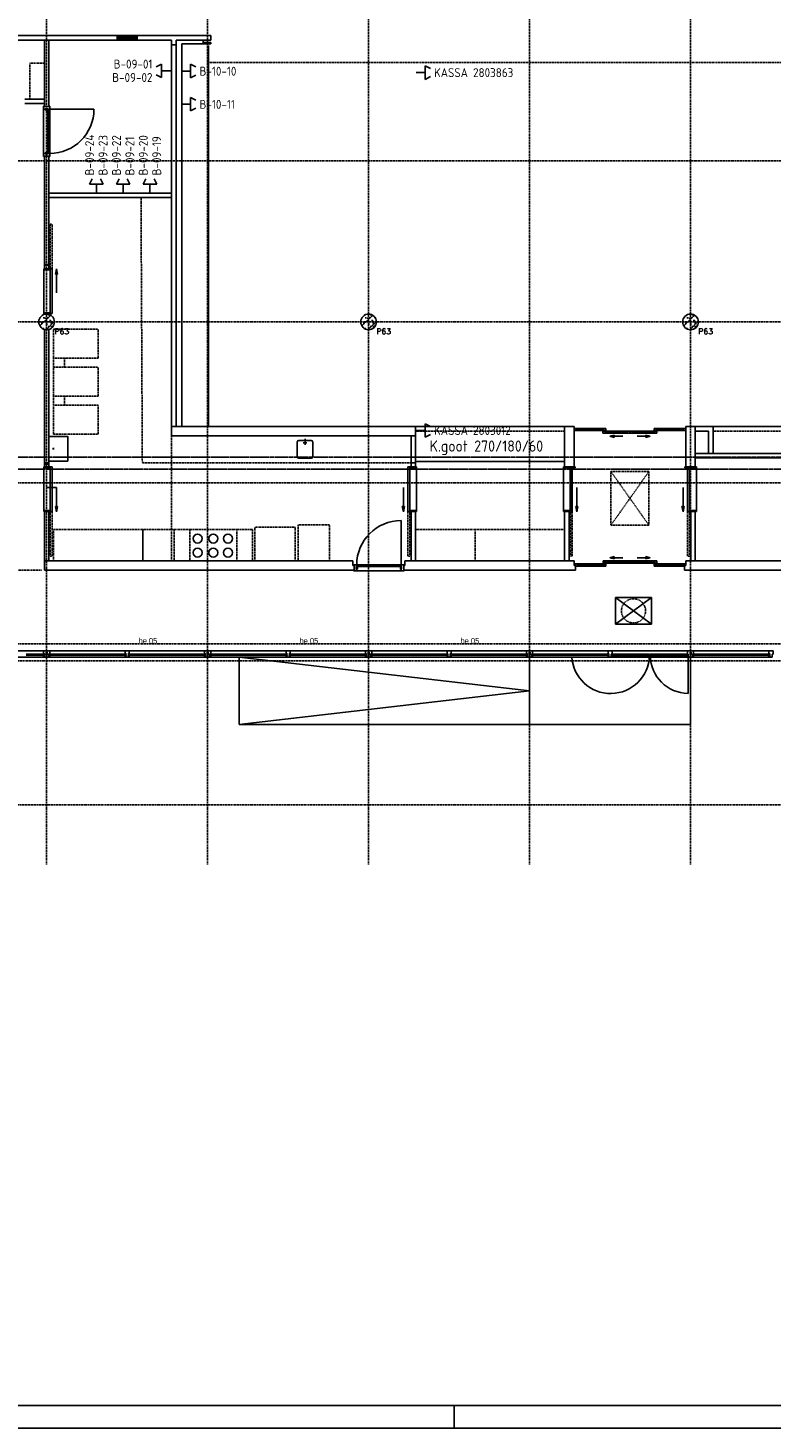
# Model space of a CAD drawing. Extents: x 0 to 1537, y 0 to 841.
# Tile 8 of 58: x 224 to 390, y 5 to 318. Entities that reach past the tile are written whole.
import ezdxf
from ezdxf.enums import TextEntityAlignment as Align

# ---------------------------------------------------------------- set-up
doc = ezdxf.new("R2010")
doc.units = 0
doc.header["$PDSIZE"] = 2
for name, pattern in [('B0402', [9.375, 6.25, -3.125]), ('B0702', [1.171875, 0.78125, -0.390625]), ('DASHDOT2', [12.7, 6.35, -3.175, 0, -3.175]), ('E0001', [1, 1, 0]), ('HIDDEN2', [4.7625, 3.175, -1.5875])]:
    doc.linetypes.add(name, pattern=pattern)
doc.layers.get('0').update_dxf_attribs({"linetype": 'CONTINUOUS'})
for name, color, linetype in [('AB$1A---_ATTRIB', 9, 'CONTINUOUS'), ('AL$1A---_ALGEMEEN', 9, 'CONTINUOUS'), ('AT$1A---_TEKSTB', 8, 'CONTINUOUS'), ('ET6130--_KANALISATIE', 7, 'CONTINUOUS'), ('GOTEN', 3, 'CONTINUOUS'), ('STRAMIEN', 1, 'CONTINUOUS'), ('VITELCODERING', 5, 'CONTINUOUS'), ('VITELDATA', 1, 'CONTINUOUS')]:
    doc.layers.add(name, color=color, linetype=linetype)
doc.styles.add('B-01', font='romans.shx', dxfattribs={"width": 1.2})
doc.styles.add('GBB_ISOT', font='b-gbt3.shx')
doc.styles.add('ROMANS', font='romans.shx', dxfattribs={"height": 300})
doc.styles.get("Standard").update_dxf_attribs({"font": 'ISO'})

# ---------------------------------------------------------------- blocks, each defined once
blk = doc.blocks.new('FORA0H')
at = {"color": 6}
blk.add_line((25, 10), (1179, 10), dxfattribs=at)
at = {"color": 7}
blk.add_line((319.5, 5), (319.5, 10), dxfattribs=at)
at = {"color": 4}
blk.add_line((20, 5), (1184, 5), dxfattribs=at)
blk = doc.blocks.new('-954P1-KGL1')
at = {"layer": 'AL$1A---_ALGEMEEN', "color": 15, "ltscale": 2}
for p, q in [((5, 27), (407, 27)), ((5, 27), (5, 3)), ((5, 22), (407, 22)), ((5, 7), (407, 7)), ((5, 3), (407, 3)), ((13, 22), (13, 7))]:
    blk.add_line(p, q, dxfattribs=at)
at = {"layer": 'AL$1A---_ALGEMEEN', "color": 15}
for p, q in [((17, 30), (21, 27)), ((17, 0), (21, 3))]:
    blk.add_line(p, q, dxfattribs=at)
at = {"layer": 'AL$1A---_ALGEMEEN', "color": 15, "ltscale": 2}
blk.add_lwpolyline([(5, 3), (0, 3), (5, 27), (0, 27), (5, 3)], dxfattribs=at)
at = {"layer": 'AL$1A---_ALGEMEEN'}
for p in [(0, 30), (0, 0)]:
    blk.add_point(p, dxfattribs=at)
blk = doc.blocks.new('-954P1-KHEB')
at = {"layer": 'AL$1A---_ALGEMEEN'}
blk.add_lwpolyline([(0, 0), (17, 0), (17, 27), (0, 27)], close=True, dxfattribs=at)
blk = doc.blocks.new('-954P1-KHED')
at = {"layer": 'AL$1A---_ALGEMEEN'}
for p, q in [((189, -1), (122, -1)), ((122, -1), (122, -31)), ((122, -100), (122, -125)), ((142, -140), (172, -140)), ((189, -73), (189, -1))]:
    blk.add_line(p, q, dxfattribs=at)
at = {"layer": 'AL$1A---_ALGEMEEN', "ltscale": 2}
for p, q in [((131, -31), (122, -31)), ((131, -100), (122, -100)), ((142, -125), (122, -125)), ((131, -31), (131, -100)), ((142, -125), (142, -140)), ((172, -140), (172, -73)), ((172, -73), (189, -73))]:
    blk.add_line(p, q, dxfattribs=at)
blk = doc.blocks.new('-954P1-KHEE')
at = {"layer": 'AL$1A---_ALGEMEEN'}
for p, q in [((45, 139), (-45, 139)), ((-45, 67), (-45, 139)), ((-28, 0), (28, 0)), ((45, 67), (45, 139))]:
    blk.add_line(p, q, dxfattribs=at)
at = {"layer": 'AL$1A---_ALGEMEEN', "ltscale": 2}
for p, q in [((-28, 67), (-45, 67)), ((-28, 0), (-28, 67)), ((28, 0), (28, 67)), ((28, 67), (45, 67))]:
    blk.add_line(p, q, dxfattribs=at)
blk = doc.blocks.new('-954P1-KHIB')
at = {"layer": 'AL$1A---_ALGEMEEN'}
blk.add_lwpolyline([(-87, -105), (-61, -105), (-61, -52), (-87, -52)], close=True, dxfattribs=at)
blk = doc.blocks.new('XREF_B-A3-II-112')
at = {"layer": 'AL$1A---_ALGEMEEN', "ltscale": 2}
h = blk.add_hatch(dxfattribs=at)
h.set_pattern_fill('PREFB', color=8, scale=8, angle=180, style=0)
h.set_pattern_definition([(225, (36263.04, 47403.07), (108.61, -108.61), []), (197, (36263.04, 47403.07), (-41.26, -127.724), [0, -130.56, -73.92, 0, -107.52]), (228, (36263.04, 47403.07), (29.465, -129.875), [0, -129.28, 0, -131.84, 0, -106.24]), (251, (36263.04, 47403.07), (76.66, -107.62), [0, -128, 0, -768, -105.28])])
h.paths.add_polyline_path([(36438, 47403, 1), (36088, 47403, 1)])
h = blk.add_hatch(dxfattribs=at)
h.set_pattern_fill('PREFB', color=8, scale=8, angle=180, style=0)
h.set_pattern_definition([(225, (43463.04, 47403.07), (108.61, -108.61), []), (197, (43463.04, 47403.07), (-41.26, -127.724), [0, -130.56, -73.92, 0, -107.52]), (228, (43463.04, 47403.07), (29.465, -129.875), [0, -129.28, 0, -131.84, 0, -106.24]), (251, (43463.04, 47403.07), (76.66, -107.62), [0, -128, 0, -768, -105.28])])
h.paths.add_polyline_path([(43638, 47403, 1), (43288, 47403, 1)])
h = blk.add_hatch(dxfattribs=at)
h.set_pattern_fill('PREFB', color=8, scale=8, angle=180, style=0)
h.set_pattern_definition([(225, (50663.04, 47403.07), (108.61, -108.61), []), (197, (50663.04, 47403.07), (-41.26, -127.724), [0, -130.56, -73.92, 0, -107.52]), (228, (50663.04, 47403.07), (29.465, -129.875), [0, -129.28, 0, -131.84, 0, -106.24]), (251, (50663.04, 47403.07), (76.66, -107.62), [0, -128, 0, -768, -105.28])])
h.paths.add_polyline_path([(50838, 47403, 1), (50488, 47403, 1)])
at = {"layer": 'AL$1A---_ALGEMEEN', "color": 8}
for p, q in [((30096, 53803), (37838, 53803)), ((30099, 53703), (37838, 53703)), ((36213, 52218), (36213, 53703)), ((36313, 52259), (36313, 53703)), ((37838, 53803), (38288, 53803)), ((37838, 53703), (37838, 53803)), ((37838, 53803), (37855, 53803)), ((37838, 53776), (37838, 53803)), ((37855, 53776), (37838, 53776)), ((37838, 53764), (37855, 53764)), ((37838, 53742), (37838, 53764)), ((37855, 53742), (37838, 53742)), ((37855, 53730), (37838, 53730)), ((37838, 53730), (37838, 53703)), ((37838, 53703), (38288, 53703)), ((37838, 53703), (37855, 53703)), ((37843, 53772), (37843, 53768)), ((38283, 53772), (37843, 53772)), ((37843, 53768), (38283, 53768)), ((37843, 53738), (37843, 53734)), ((38283, 53738), (37843, 53738)), ((37843, 53734), (38283, 53734)), ((37855, 53803), (37855, 53776)), ((37855, 53764), (37855, 53742)), ((37855, 53703), (37855, 53730)), ((38288, 53803), (38271, 53803)), ((38271, 53803), (38271, 53776)), ((38271, 53776), (38288, 53776)), ((38288, 53764), (38271, 53764)), ((38271, 53764), (38271, 53742)), ((38271, 53742), (38288, 53742)), ((38271, 53703), (38271, 53730)), ((38271, 53730), (38288, 53730)), ((38288, 53703), (38271, 53703)), ((38283, 53768), (38283, 53772)), ((38283, 53734), (38283, 53738)), ((38288, 53703), (38288, 53803)), ((38288, 53803), (39933, 53803)), ((38288, 53703), (38288, 53803)), ((38288, 53776), (38288, 53803)), ((38288, 53742), (38288, 53764)), ((38288, 53730), (38288, 53703)), ((38288, 53703), (39058, 53703)), ((39058, 44853), (39058, 53703)), ((39158, 53593), (39058, 53593)), ((39158, 53703), (39933, 53703)), ((39158, 45063), (39158, 53703)), ((39283, 53618), (39933, 53618)), ((39283, 45063), (39283, 53618)), ((39933, 53703), (39763, 53703)), ((39763, 53703), (39763, 53643)), ((39763, 53643), (39933, 53643)), ((39933, 53699), (39767, 53699)), ((39767, 53699), (39767, 53647)), ((39767, 53647), (39933, 53647)), ((39883, 45063), (39883, 53578)), ((39933, 53803), (39933, 53703)), ((39933, 53703), (39933, 53699)), ((39933, 53647), (39933, 53643)), ((39933, 53643), (39933, 53618)), ((35773, 52383), (36213, 52383)), ((35773, 52283), (36213, 52283)), ((36313, 52218), (36313, 52283)), ((36330, 52158), (37320, 52158)), ((36213, 48588), (36213, 51108)), ((36313, 48588), (36313, 51108)), ((36313, 50283), (39058, 50283)), ((36313, 50183), (39058, 50183)), ((36213, 48684), (36313, 48684)), ((36213, 48668), (36313, 48668)), ((36383, 48588), (36343, 48588)), ((36343, 48588), (36343, 47588)), ((36383, 47588), (36383, 48588)), ((36461, 48473), (36485, 48591)), ((36485, 48591), (36485, 48053)), ((36485, 48591), (36509, 48473)), ((36485, 48591), (36485, 48591)), ((36509, 48473), (36461, 48473)), ((36213, 47570), (36213, 47588)), ((36315, 47570), (36315, 47588)), ((36343, 47588), (36383, 47588)), ((36213, 47233), (36313, 47233)), ((36213, 47233), (36213, 44163)), ((36313, 47233), (36313, 44163)), ((39058, 45063), (44513, 45063)), ((39058, 44853), (44513, 44853)), ((42041, 44786), (42041, 44753)), ((44413, 44853), (44413, 44163)), ((44513, 45063), (44513, 44163)), ((44513, 45063), (47848, 45063)), ((47848, 45063), (47848, 44163)), ((48058, 45063), (47848, 45063)), ((48058, 45063), (48058, 44163)), ((48058, 44974), (48058, 45019)), ((48058, 45019), (48123, 45019)), ((48123, 44974), (48058, 44974)), ((48107, 45000), (48107, 45008)), ((48107, 45008), (48719, 45008)), ((48719, 45000), (48107, 45000)), ((48768, 45019), (48123, 45019)), ((48123, 45019), (48123, 45012)), ((48123, 44996), (48123, 44974)), ((48123, 44974), (48768, 44974)), ((48768, 45019), (48703, 45019)), ((48703, 45019), (48703, 45012)), ((48703, 44996), (48703, 44974)), ((48703, 44974), (48768, 44974)), ((48703, 44913), (48703, 44958)), ((48703, 44958), (48768, 44958)), ((48703, 44913), (49306, 44913)), ((48768, 44913), (48703, 44913)), ((48719, 45008), (48719, 45000)), ((48752, 44939), (48752, 44947)), ((48752, 44947), (49257, 44947)), ((49257, 44939), (48752, 44939)), ((48768, 44974), (48768, 45019)), ((48768, 44958), (49306, 44958)), ((48768, 44958), (48768, 44951)), ((48768, 44935), (48768, 44913)), ((48958, 44872), (48858, 44846)), ((49150, 44846), (48858, 44846)), ((48858, 44846), (48958, 44819)), ((48958, 44819), (48958, 44872)), ((49306, 44958), (49241, 44958)), ((49241, 44958), (49241, 44951)), ((49241, 44935), (49241, 44913)), ((49241, 44913), (49306, 44913)), ((49257, 44947), (49257, 44939)), ((49306, 44913), (49306, 44958)), ((49310, 44958), (49848, 44958)), ((49310, 44913), (49310, 44958)), ((49310, 44958), (49375, 44958)), ((49310, 44913), (49913, 44913)), ((49375, 44913), (49310, 44913)), ((49359, 44947), (49359, 44939)), ((49359, 44947), (49864, 44947)), ((49864, 44939), (49359, 44939)), ((49375, 44958), (49375, 44951)), ((49375, 44935), (49375, 44913)), ((49470, 44846), (49763, 44846)), ((49663, 44819), (49663, 44872)), ((49663, 44872), (49763, 44846)), ((49763, 44846), (49663, 44819)), ((50493, 45019), (49848, 45019)), ((49848, 44974), (49848, 45019)), ((49848, 45019), (49913, 45019)), ((49848, 44974), (50493, 44974)), ((49913, 44974), (49848, 44974)), ((49913, 44958), (49848, 44958)), ((49848, 44958), (49848, 44951)), ((49848, 44935), (49848, 44913)), ((49848, 44913), (49913, 44913)), ((49864, 44947), (49864, 44939)), ((49897, 45008), (49897, 45000)), ((49897, 45008), (50509, 45008)), ((50509, 45000), (49897, 45000)), ((49913, 45019), (49913, 45012)), ((49913, 44996), (49913, 44974)), ((49913, 44913), (49913, 44958)), ((50558, 45019), (50493, 45019)), ((50493, 45019), (50493, 45012)), ((50493, 44996), (50493, 44974)), ((50493, 44974), (50558, 44974)), ((50509, 45008), (50509, 45000)), ((50558, 45063), (50558, 44163)), ((50768, 45063), (50558, 45063)), ((50558, 44974), (50558, 45019)), ((50768, 44963), (50768, 45063)), ((50768, 45063), (51168, 45063)), ((50768, 44963), (51068, 44963)), ((50768, 44963), (50768, 44163)), ((51068, 44963), (51068, 44463)), ((51168, 45063), (51168, 44463)), ((51168, 45063), (57663, 45063)), ((36433, 44566), (36396, 44566)), ((36414, 44547), (36414, 44585)), ((41866, 44393), (41866, 44713)), ((41906, 44753), (42022, 44753)), ((42001, 44700), (42082, 44700)), ((42041, 44753), (42041, 44653)), ((42063, 44753), (42176, 44753)), ((42216, 44713), (42216, 44393)), ((50768, 44463), (51068, 44463)), ((51068, 44463), (51168, 44463)), ((51168, 44463), (57758, 44463)), ((36213, 44255), (36313, 44255)), ((36213, 44239), (36313, 44239)), ((36213, 44223), (36313, 44223)), ((36213, 44163), (36313, 44163)), ((36213, 44163), (36313, 44163)), ((36343, 44163), (36383, 44163)), ((36343, 43163), (36343, 44163)), ((36383, 44163), (36383, 43163)), ((42176, 44353), (41906, 44353)), ((44383, 44163), (44343, 44163)), ((44343, 44163), (44343, 43163)), ((44383, 43163), (44383, 44163)), ((44513, 44253), (44413, 44253)), ((44513, 44283), (47848, 44283)), ((47978, 44138), (48018, 44138)), ((47978, 43163), (47978, 44138)), ((48018, 44138), (48018, 43163)), ((50638, 44138), (50598, 44138)), ((50598, 44138), (50598, 43163)), ((50638, 43163), (50638, 44138)), ((50768, 44363), (57758, 44363)), ((36485, 43698), (36258, 43698)), ((36485, 43160), (36485, 43698)), ((44241, 43160), (44241, 43698)), ((48120, 43160), (48120, 43698)), ((50496, 43160), (50496, 43698)), ((36509, 43278), (36461, 43278)), ((36461, 43278), (36485, 43160)), ((36485, 43160), (36509, 43278)), ((44241, 43160), (44217, 43278)), ((44217, 43278), (44266, 43278)), ((44266, 43278), (44241, 43160)), ((48144, 43278), (48096, 43278)), ((48096, 43278), (48120, 43160)), ((48120, 43160), (48144, 43278)), ((50496, 43160), (50472, 43278)), ((50472, 43278), (50521, 43278)), ((50521, 43278), (50496, 43160)), ((36213, 43163), (36313, 43163)), ((36213, 43163), (36213, 41853)), ((36313, 43163), (36313, 42063)), ((36383, 43163), (36343, 43163)), ((36485, 43160), (36485, 43160)), ((44188, 41970), (44188, 42960)), ((44241, 43160), (44241, 43160)), ((44343, 43163), (44383, 43163)), ((44413, 43163), (44413, 42063)), ((44513, 43163), (44513, 42063)), ((47848, 43163), (47848, 42063)), ((47948, 43163), (47948, 42063)), ((48018, 43163), (47978, 43163)), ((48120, 43160), (48120, 43160)), ((50496, 43160), (50496, 43160)), ((50598, 43163), (50638, 43163)), ((50668, 43163), (50668, 42063)), ((50768, 43163), (50768, 42063)), ((36213, 42063), (43114, 42063)), ((43114, 42063), (43114, 41953)), ((43138, 41953), (43114, 41953)), ((44248, 41953), (44272, 41953)), ((44272, 42063), (48058, 42063)), ((44272, 42063), (44272, 41953)), ((48058, 42063), (48058, 41953)), ((48058, 41989), (48058, 41953)), ((48092, 41989), (48058, 41989)), ((48058, 41953), (48088, 41953)), ((48073, 41993), (48153, 41993)), ((48073, 41989), (48073, 41993)), ((48093, 41989), (48073, 41989)), ((48088, 41953), (48088, 41853)), ((48092, 41953), (48092, 41989)), ((48093, 41943), (48093, 41989)), ((48133, 41943), (48093, 41943)), ((48153, 41989), (48133, 41989)), ((48133, 41989), (48133, 41943)), ((48153, 41969), (48133, 41969)), ((48133, 41943), (48728, 41943)), ((48133, 41943), (48153, 41943)), ((48137, 41983), (48137, 41975)), ((48724, 41983), (48137, 41983)), ((48137, 41975), (48724, 41975)), ((48153, 41993), (48708, 41993)), ((48153, 41993), (48153, 41989)), ((48153, 41943), (48153, 41969)), ((48748, 42058), (48708, 42058)), ((48708, 42058), (48708, 42012)), ((48708, 42012), (48708, 42012)), ((48708, 42012), (48708, 42008)), ((48708, 42008), (48768, 42008)), ((48768, 41993), (48708, 41993)), ((48708, 41993), (48708, 41989)), ((48708, 41989), (48728, 41989)), ((48708, 41943), (48708, 41969)), ((48708, 41969), (48728, 41969)), ((48728, 41943), (48708, 41943)), ((48724, 41975), (48724, 41983)), ((48728, 41989), (48728, 41943)), ((48728, 41943), (48768, 41943)), ((48748, 42058), (49246, 42058)), ((48748, 42058), (48768, 42058)), ((48748, 42012), (48748, 42058)), ((48768, 42032), (48748, 42032)), ((48768, 42012), (48748, 42012)), ((48752, 42026), (49262, 42026)), ((48752, 42018), (48752, 42026)), ((49262, 42018), (48752, 42018)), ((48768, 42058), (48768, 42032)), ((48768, 42008), (48768, 42012)), ((48768, 42008), (49246, 42008)), ((48768, 41989), (48768, 41993)), ((48768, 41943), (48768, 41989)), ((48768, 41989), (48768, 41989)), ((48858, 42130), (48958, 42157)), ((49150, 42130), (48858, 42130)), ((48958, 42104), (48858, 42130)), ((48958, 42157), (48958, 42104)), ((49266, 42058), (49246, 42058)), ((49246, 42058), (49246, 42032)), ((49246, 42032), (49266, 42032)), ((49246, 42008), (49246, 42012)), ((49246, 42012), (49266, 42012)), ((49306, 42008), (49246, 42008)), ((49262, 42018), (49262, 42026)), ((49266, 42012), (49266, 42058)), ((49266, 42058), (49306, 42058)), ((49306, 42058), (49306, 42012)), ((49306, 42012), (49306, 42012)), ((49306, 42012), (49306, 42008)), ((49350, 42058), (49310, 42058)), ((49310, 42058), (49310, 42012)), ((49310, 42012), (49310, 42012)), ((49310, 42012), (49310, 42008)), ((49310, 42008), (49370, 42008)), ((49350, 42058), (49370, 42058)), ((49350, 42012), (49350, 42058)), ((49370, 42032), (49350, 42032)), ((49370, 42012), (49350, 42012)), ((49354, 42018), (49354, 42026)), ((49864, 42026), (49354, 42026)), ((49354, 42018), (49864, 42018)), ((49868, 42058), (49370, 42058)), ((49370, 42058), (49370, 42032)), ((49370, 42008), (49370, 42012)), ((49848, 42008), (49370, 42008)), ((49470, 42130), (49763, 42130)), ((49763, 42130), (49663, 42157)), ((49663, 42157), (49663, 42104)), ((49663, 42104), (49763, 42130)), ((49868, 42058), (49848, 42058)), ((49848, 42058), (49848, 42032)), ((49848, 42032), (49868, 42032)), ((49848, 42008), (49848, 42012)), ((49848, 42012), (49868, 42012)), ((49908, 42008), (49848, 42008)), ((49848, 41993), (49908, 41993)), ((49848, 41989), (49848, 41993)), ((49848, 41943), (49848, 41989)), ((49848, 41989), (49848, 41989)), ((49888, 41943), (49848, 41943)), ((49864, 42018), (49864, 42026)), ((49868, 42012), (49868, 42058)), ((49868, 42058), (49908, 42058)), ((49908, 41989), (49888, 41989)), ((49888, 41989), (49888, 41943)), ((49908, 41969), (49888, 41969)), ((50483, 41943), (49888, 41943)), ((49888, 41943), (49908, 41943)), ((49892, 41975), (49892, 41983)), ((49892, 41983), (50479, 41983)), ((50479, 41975), (49892, 41975)), ((49908, 42058), (49908, 42012)), ((49908, 42012), (49908, 42012)), ((49908, 42012), (49908, 42008)), ((50463, 41993), (49908, 41993)), ((49908, 41993), (49908, 41989)), ((49908, 41943), (49908, 41969)), ((50541, 41993), (50461, 41993)), ((50461, 41993), (50461, 41989)), ((50461, 41989), (50481, 41989)), ((50461, 41943), (50461, 41969)), ((50461, 41969), (50481, 41969)), ((50481, 41943), (50461, 41943)), ((50481, 41989), (50481, 41943)), ((50481, 41943), (50521, 41943)), ((50521, 41943), (50521, 41989)), ((50521, 41989), (50541, 41989)), ((50522, 41989), (50556, 41989)), ((50522, 41953), (50522, 41989)), ((50526, 41953), (50526, 41853)), ((50556, 41953), (50526, 41953)), ((50541, 41989), (50541, 41993)), ((50556, 42063), (50556, 41953)), ((50556, 42063), (57996, 42063)), ((50556, 41989), (50556, 41953)), ((36213, 41853), (43138, 41853)), ((44248, 41853), (48088, 41853)), ((50526, 41853), (57996, 41853)), ((49788, 41243), (48988, 41243)), ((48988, 41243), (48988, 40643)), ((49788, 40643), (49788, 41243)), ((48988, 40643), (49788, 40643)), ((47132, 39946), (47115, 39946)), ((47115, 39946), (47115, 39919)), ((47115, 39919), (47132, 39919)), ((47132, 39976), (47136, 39973)), ((47132, 39946), (47136, 39949)), ((47132, 39919), (47132, 39946)), ((48818, 39976), (48814, 39973)), ((48818, 39946), (48814, 39949)), ((48818, 39919), (48818, 39946)), ((48818, 39946), (48835, 39946)), ((48835, 39919), (48818, 39919)), ((48835, 39946), (48835, 39919)), ((49743, 39975), (48893, 39975)), ((48893, 39975), (48893, 39936)), ((48893, 39936), (49743, 39936)), ((49743, 39936), (49743, 39975)), ((49760, 39936), (49760, 39975)), ((49760, 39975), (50609, 39975)), ((50609, 39936), (49760, 39936)), ((50609, 39975), (50609, 39936))]:
    blk.add_line(p, q, dxfattribs=at)
at = {"layer": 'AL$1A---_ALGEMEEN', "color": 8, "linetype": 'HIDDEN2', "ltscale": 0.3}
for p, q in [((35887, 52383), (35887, 53188)), ((35887, 53188), (36213, 53188))]:
    blk.add_line(p, q, dxfattribs=at)
at = {"layer": 'AL$1A---_ALGEMEEN', "color": 8, "linetype": 'HIDDEN2'}
for p, q in [((39858, 53203), (57663, 53203)), ((39058, 44853), (39058, 42063)), ((44513, 44963), (47848, 44963)), ((51168, 44963), (57663, 44963)), ((34458, 41853), (36158, 41853))]:
    blk.add_line(p, q, dxfattribs=at)
at = {"layer": 'AL$1A---_ALGEMEEN', "color": 8, "ltscale": 2}
for p, q in [((36194, 52160), (36194, 52227)), ((36194, 51166), (36194, 52160)), ((36237, 52160), (36194, 52160)), ((36212, 52227), (36212, 52218)), ((36314, 52218), (36212, 52218)), ((36290, 52169), (36237, 52169)), ((36237, 52169), (36237, 52160)), ((36290, 52169), (36290, 52160)), ((36333, 52160), (36290, 52160)), ((36314, 52227), (36314, 52218)), ((36314, 52227), (36333, 52227)), ((36333, 52227), (36333, 52160)), ((36333, 51166), (36333, 52160)), ((36194, 51166), (36194, 51099)), ((36237, 51166), (36194, 51166)), ((36212, 51099), (36212, 51108)), ((36314, 51108), (36212, 51108)), ((36237, 51157), (36237, 51166)), ((36290, 51157), (36237, 51157)), ((36290, 51157), (36290, 51166)), ((36333, 51166), (36290, 51166)), ((36314, 51099), (36314, 51108)), ((36314, 51099), (36333, 51099)), ((36333, 51099), (36333, 51166)), ((36338, 48588), (36198, 48588)), ((36198, 48588), (36198, 48568)), ((36198, 48568), (36198, 47588)), ((36198, 48568), (36338, 48568)), ((36338, 48568), (36338, 48588)), ((36338, 48568), (36338, 47588)), ((36338, 47608), (36198, 47608)), ((36198, 47608), (36198, 47588)), ((36198, 47588), (36338, 47588)), ((36338, 47588), (36338, 47608)), ((36198, 43183), (36198, 44163)), ((36198, 44163), (36338, 44163)), ((36198, 44143), (36198, 44163)), ((36338, 44143), (36198, 44143)), ((36338, 43183), (36338, 44163)), ((36338, 44163), (36338, 44143)), ((44388, 43183), (44388, 44163)), ((44538, 44163), (44388, 44163)), ((44388, 44163), (44388, 44143)), ((44388, 44143), (44538, 44143)), ((44538, 43183), (44538, 44163)), ((44538, 44143), (44538, 44163)), ((47823, 44163), (48083, 44163)), ((47823, 44143), (47823, 44163)), ((47823, 43183), (47823, 44143)), ((48083, 44143), (47823, 44143)), ((47973, 43183), (47973, 44143)), ((48083, 44163), (48083, 44143)), ((50793, 44163), (50533, 44163)), ((50533, 44163), (50533, 44143)), ((50533, 44143), (50793, 44143)), ((50643, 43183), (50643, 44143)), ((50793, 44143), (50793, 44163)), ((50793, 43183), (50793, 44143)), ((36198, 43183), (36338, 43183)), ((36198, 43163), (36198, 43183)), ((36338, 43163), (36198, 43163)), ((36338, 43183), (36338, 43163)), ((44538, 43183), (44388, 43183)), ((44388, 43183), (44388, 43163)), ((44388, 43163), (44538, 43163)), ((44538, 43163), (44538, 43183)), ((47823, 43183), (47973, 43183)), ((47823, 43163), (47823, 43183)), ((47973, 43163), (47823, 43163)), ((47973, 43183), (47973, 43163)), ((50793, 43183), (50643, 43183)), ((50643, 43183), (50643, 43163)), ((50643, 43163), (50793, 43163)), ((50793, 43163), (50793, 43183)), ((43129, 41954), (43129, 41973)), ((43129, 41973), (43196, 41973)), ((43129, 41954), (43138, 41954)), ((43138, 41954), (43138, 41852)), ((43196, 41973), (43196, 41930)), ((43196, 41973), (44190, 41973)), ((44257, 41973), (44190, 41973)), ((44190, 41973), (44190, 41930)), ((44257, 41954), (44248, 41954)), ((44248, 41954), (44248, 41852)), ((44257, 41954), (44257, 41973)), ((43129, 41852), (43138, 41852)), ((43196, 41834), (43129, 41834)), ((43187, 41930), (43187, 41877)), ((43187, 41930), (43196, 41930)), ((43187, 41877), (43196, 41877)), ((43196, 41877), (43196, 41834)), ((43196, 41834), (44190, 41834)), ((44199, 41930), (44190, 41930)), ((44199, 41877), (44190, 41877)), ((44190, 41877), (44190, 41834)), ((44190, 41834), (44257, 41834)), ((44199, 41930), (44199, 41877)), ((44257, 41852), (44248, 41852)), ((49788, 41243), (48988, 40643)), ((48988, 41243), (49788, 40643)), ((34480, 39909), (36211, 39909)), ((34497, 40048), (36194, 40048)), ((38047, 39909), (36315, 39909)), ((38030, 40048), (36332, 40048)), ((37640, 39973), (36722, 39973)), ((37640, 39969), (36722, 39969)), ((37640, 39954), (36722, 39954)), ((37640, 39949), (36722, 39949)), ((38080, 39909), (39811, 39909)), ((38097, 40048), (39794, 40048)), ((38486, 39973), (39404, 39973)), ((38486, 39969), (39404, 39969)), ((38486, 39954), (39404, 39954)), ((38486, 39949), (39404, 39949)), ((41647, 39909), (39915, 39909)), ((41630, 40048), (39932, 40048)), ((41240, 39973), (40322, 39973)), ((41240, 39969), (40322, 39969)), ((41240, 39954), (40322, 39954)), ((41240, 39949), (40322, 39949)), ((40565, 38404), (40565, 39904)), ((40565, 39904), (47065, 39154)), ((41680, 39909), (43411, 39909)), ((41697, 40048), (43394, 40048)), ((42086, 39973), (43004, 39973)), ((42086, 39969), (43004, 39969)), ((42086, 39954), (43004, 39954)), ((42086, 39949), (43004, 39949)), ((45247, 39909), (43515, 39909)), ((45230, 40048), (43532, 40048)), ((44840, 39973), (43922, 39973)), ((44840, 39969), (43922, 39969)), ((44840, 39954), (43922, 39954)), ((44840, 39949), (43922, 39949)), ((45280, 39909), (47011, 39909)), ((45297, 40048), (46994, 40048)), ((45686, 39973), (46604, 39973)), ((45686, 39969), (46604, 39969)), ((45686, 39954), (46604, 39954)), ((45686, 39949), (46604, 39949)), ((47132, 40048), (47065, 40048)), ((47065, 40048), (47065, 40018)), ((47065, 40018), (47074, 40018)), ((47074, 39949), (47065, 39949)), ((47065, 39949), (47065, 39924)), ((47065, 39924), (47085, 39924)), ((47065, 39904), (47065, 38404)), ((47074, 40018), (47074, 39949)), ((47085, 39924), (47085, 39909)), ((47085, 39909), (47115, 39909)), ((47115, 39976), (47132, 39976)), ((47115, 39909), (47115, 39976)), ((47115, 39909), (48835, 39909)), ((47120, 39973), (47522, 39973)), ((47120, 39973), (47120, 39949)), ((47120, 39968), (47522, 39968)), ((47120, 39953), (47522, 39953)), ((47120, 39949), (47522, 39949)), ((47128, 39968), (47128, 39953)), ((47132, 40048), (48818, 40048)), ((47132, 39976), (47132, 40048)), ((47495, 39973), (48428, 39973)), ((47495, 39968), (48428, 39968)), ((47495, 39953), (48428, 39953)), ((47495, 39949), (48428, 39949)), ((48830, 39973), (48428, 39973)), ((48830, 39968), (48428, 39968)), ((48830, 39953), (48428, 39953)), ((48830, 39949), (48428, 39949)), ((48908, 40048), (48818, 40048)), ((48818, 40048), (48818, 40018)), ((48818, 40018), (48818, 39976)), ((48818, 39976), (48835, 39976)), ((48822, 39968), (48822, 39953)), ((48830, 39973), (48830, 39949)), ((48835, 39949), (48830, 39973)), ((48830, 39973), (48835, 39973)), ((48835, 39973), (48830, 39949)), ((48830, 39949), (48835, 39949)), ((48835, 39976), (48835, 39909)), ((48835, 39909), (48861, 39909)), ((48861, 39909), (48861, 39909)), ((48861, 39909), (48885, 39909)), ((48885, 39909), (48885, 39926)), ((48885, 39926), (48891, 39926)), ((50617, 39909), (48885, 39909)), ((48891, 39976), (48908, 39976)), ((48891, 39926), (48891, 39976)), ((50594, 40048), (48908, 40048)), ((48908, 39976), (48908, 40048)), ((50594, 39976), (50594, 40048)), ((50594, 40048), (50661, 40048)), ((50611, 39976), (50594, 39976)), ((50609, 39936), (50609, 39095)), ((50611, 39925), (50611, 39976)), ((50617, 39925), (50611, 39925)), ((50617, 39909), (50617, 39925)), ((50641, 39909), (50617, 39909)), ((50661, 39924), (50641, 39924)), ((50641, 39924), (50641, 39909)), ((50661, 40018), (50652, 40018)), ((50652, 40018), (50652, 39949)), ((50652, 39949), (50661, 39949)), ((50661, 40048), (50661, 40018)), ((50661, 39949), (50661, 39924)), ((50663, 39904), (50663, 38404)), ((52447, 39909), (50715, 39909)), ((52430, 40048), (50732, 40048)), ((52040, 39973), (51122, 39973)), ((52040, 39969), (51122, 39969)), ((52040, 39954), (51122, 39954)), ((52040, 39949), (51122, 39949)), ((47065, 39154), (40565, 38404)), ((50663, 38404), (40565, 38404))]:
    blk.add_line(p, q, dxfattribs=at)
at = {"layer": 'AL$1A---_ALGEMEEN', "color": 8, "linetype": 'HIDDEN2', "ltscale": 0.5}
for p, q in [((38403, 44253), (38373, 50183)), ((36343, 49588), (36383, 49588)), ((36343, 48588), (36343, 49588)), ((36383, 49588), (36383, 48588)), ((36383, 48588), (36343, 48588)), ((36413, 47240), (37413, 47240)), ((36413, 46590), (36413, 47240)), ((37413, 47240), (37413, 46590)), ((36413, 46590), (36413, 46390)), ((37413, 46590), (36413, 46590)), ((36413, 46390), (37413, 46390)), ((36413, 45740), (36413, 46390)), ((36663, 46590), (36663, 46390)), ((37413, 46390), (37413, 45740)), ((36413, 45740), (36413, 45540)), ((37413, 45740), (36413, 45740)), ((36663, 45740), (36663, 45540)), ((37413, 45540), (36413, 45540)), ((36413, 45540), (36413, 44890)), ((37413, 44890), (37413, 45540)), ((36413, 44890), (37413, 44890)), ((38403, 44253), (44513, 44253)), ((48883, 44058), (49733, 42858)), ((49733, 44058), (48883, 42858)), ((49733, 44058), (48883, 44058)), ((48883, 44058), (48883, 42858)), ((49733, 42858), (49733, 44058)), ((36383, 43163), (36343, 43163)), ((36343, 43163), (36343, 42163)), ((36383, 42163), (36383, 43163)), ((44343, 42163), (44343, 43163)), ((44343, 43163), (44383, 43163)), ((44383, 43163), (44383, 42163)), ((48018, 43163), (47978, 43163)), ((47978, 43163), (47978, 42163)), ((48018, 42163), (48018, 43163)), ((50598, 42163), (50598, 43163)), ((50598, 43163), (50638, 43163)), ((50638, 43163), (50638, 42163)), ((36413, 42764), (38413, 42764)), ((36413, 42064), (36413, 42764)), ((38413, 42764), (38413, 42064)), ((38413, 42764), (39113, 42764)), ((38413, 42064), (38413, 42764)), ((39113, 42764), (39463, 42764)), ((39113, 42764), (39113, 42064)), ((40513, 42764), (39463, 42764)), ((39463, 42764), (39463, 42064)), ((40513, 42063), (40513, 42764)), ((40513, 42764), (40863, 42764)), ((40863, 42764), (40863, 42063)), ((41822, 42813), (40922, 42813)), ((40922, 42813), (40922, 42063)), ((41822, 42063), (41822, 42813)), ((42591, 42863), (41891, 42863)), ((41891, 42863), (41891, 42063)), ((42591, 42063), (42591, 42863)), ((44513, 42763), (45848, 42763)), ((45848, 42063), (45848, 42763)), ((45848, 42763), (47848, 42763)), ((47848, 42763), (47848, 42063)), ((48883, 42858), (49733, 42858)), ((36343, 42163), (36383, 42163)), ((38413, 42064), (36413, 42064)), ((39113, 42064), (38413, 42064)), ((39463, 42064), (40513, 42063)), ((40922, 42063), (41822, 42063)), ((41891, 42063), (42591, 42063)), ((44383, 42163), (44343, 42163)), ((47848, 42063), (45848, 42063)), ((47978, 42163), (48018, 42163)), ((50638, 42163), (50598, 42163))]:
    blk.add_line(p, q, dxfattribs=at)
at = {"layer": 'AL$1A---_ALGEMEEN', "color": 8, "linetype": 'B0702', "ltscale": 2}
blk.add_line((27261, 39823), (72043, 39823), dxfattribs=at)
at = {"layer": 'AL$1A---_ALGEMEEN', "color": 8, "ltscale": 2}
for points in [[(36194, 52227), (36212, 52227)], [(36194, 51099), (36212, 51099)], [(43129, 41834), (43129, 41852)], [(44257, 41834), (44257, 41852)], [(47120, 39949), (47115, 39949), (47120, 39973), (47115, 39973), (47120, 39949)]]:
    blk.add_lwpolyline(points, dxfattribs=at)
at = {"layer": 'AL$1A---_ALGEMEEN', "color": 8}
for points in [[(36330, 51168), (36291, 51168), (36291, 52158), (36330, 52158)], [(36290, 51183), (36290, 51157), (36237, 51157), (36237, 51183)], [(36737, 44290), (36313, 44290), (36313, 44840), (36737, 44840)], [(43198, 41970), (43198, 41931), (44188, 41931), (44188, 41970)], [(43213, 41930), (43187, 41930), (43187, 41877), (43213, 41877)]]:
    blk.add_lwpolyline(points, close=True, dxfattribs=at)
at = {"layer": 'AL$1A---_ALGEMEEN', "color": 8, "linetype": 'Continuous', "ltscale": 2}
for centre in [(36263, 47403), (36263, 47403), (43463, 47403), (43463, 47403), (50663, 47403), (50663, 47403)]:
    blk.add_circle(centre, 175, dxfattribs=at)
at = {"layer": 'AL$1A---_ALGEMEEN', "color": 8}
blk.add_circle((43463, 47403), 175, dxfattribs=at)
at = {"layer": 'AL$1A---_ALGEMEEN', "color": 8, "linetype": 'Continuous'}
for centre in [(39638, 42559), (39988, 42559), (40318, 42559), (39638, 42244), (39988, 42244), (40318, 42244)]:
    blk.add_circle(centre, 100, dxfattribs=at)
at = {"layer": 'AL$1A---_ALGEMEEN', "color": 8, "linetype": 'B0402', "ltscale": 0.2}
blk.add_circle((49388, 40943), 270, dxfattribs=at)
at = {"layer": 'AL$1A---_ALGEMEEN', "color": 8}
for centre, radius, start, end in [((36330, 52158), 990, 270, 0), ((41906, 44713), 40, 90, 180), ((42176, 44713), 40, 0, 90), ((41906, 44393), 40, 180, 270), ((42176, 44393), 40, 270, 0), ((44188, 41970), 990, 90, 180), ((48091, 41941), 3.53, 44.9768, 135.0232), ((50524, 41941), 3.53, 44.9768, 135.0232)]:
    blk.add_arc(centre, radius, start, end, dxfattribs=at)
at = {"layer": 'AL$1A---_ALGEMEEN', "color": 8, "ltscale": 2}
for centre, start, end in [((48875, 39963), 183.5545, 358.2297), ((50627, 39963), 181.7703, 268.8059)]:
    blk.add_arc(centre, 868, start, end, dxfattribs=at)
at = {"layer": 'AL$1A---_ALGEMEEN', "color": 8}
blk.add_ellipse((48091, 41949), major_axis=(0, -3.01), ratio=0.833332, dxfattribs=at)
at = {"layer": 'AL$1A---_ALGEMEEN', "color": 8, "extrusion": (0, 0, -1)}
blk.add_ellipse((50524, 41949), major_axis=(0, -3.01), ratio=0.833332, dxfattribs=at)
at = {"layer": 'AL$1A---_ALGEMEEN', "color": 8}
for p in [(47115, 39976), (47115, 39946), (48835, 39976), (48835, 39946)]:
    blk.add_point(p, dxfattribs=at)
at = {"layer": 'STRAMIEN', "color": 8, "linetype": 'DASHDOT2'}
for p, q in [((36263, 95903), (36263, 35276)), ((39863, 95903), (39863, 35276)), ((43463, 95903), (43463, 35276)), ((47063, 95903), (47063, 35276)), ((50663, 95903), (50663, 35276)), ((18063, 51003), (104973, 51003)), ((18013, 47403), (104928, 47403)), ((18013, 43803), (104928, 43803)), ((18013, 40203), (104928, 40203)), ((18013, 36603), (104928, 36603))]:
    blk.add_line(p, q, dxfattribs=at)
at = {"layer": 'AL$1A---_ALGEMEEN', "color": 8, "ltscale": 2}
for name, p, rotation in [('-954P1-KHIB', (36184, 52230), 90), ('-954P1-KGL1', (36211, 39976), 180), ('-954P1-KGL1', (38035, 39976), 180), ('-954P1-KGL1', (39811, 39976), 180), ('-954P1-KGL1', (41635, 39976), 180), ('-954P1-KGL1', (43411, 39976), 180), ('-954P1-KGL1', (45235, 39976), 180), ('-954P1-KGL1', (47011, 39976), 180), ('-954P1-KGL1', (52435, 39976), 180)]:
    blk.add_blockref(name, p, dxfattribs=dict(at, rotation=rotation))
at = {"layer": 'AL$1A---_ALGEMEEN', "color": 8, "ltscale": 2, "extrusion": (0, 0, -1), "zscale": -1, "rotation": 180}
blk.add_blockref('-954P1-KHIB', (-44260, 41824), dxfattribs=at)
at = {"layer": 'AL$1A---_ALGEMEEN', "color": 8, "ltscale": 2, "xscale": -1}
for name, p in [('-954P1-KHED', (36383, 40049)), ('-954P1-KHEB', (36211, 39919)), ('-954P1-KHEB', (38035, 39919)), ('-954P1-KHED', (39983, 40049)), ('-954P1-KHEB', (39811, 39919)), ('-954P1-KHEB', (41635, 39919)), ('-954P1-KHED', (43583, 40049)), ('-954P1-KHEB', (43411, 39919)), ('-954P1-KHEB', (45235, 39919)), ('-954P1-KHED', (47183, 40049)), ('-954P1-KHEB', (47011, 39919)), ('-954P1-KHEB', (52435, 39919))]:
    blk.add_blockref(name, p, dxfattribs=at)
at = {"layer": 'AL$1A---_ALGEMEEN', "color": 8, "ltscale": 2}
for name, p in [('-954P1-KHED', (36143, 40049)), ('-954P1-KHEB', (36315, 39919)), ('-954P1-KHEE', (38063, 39909)), ('-954P1-KHEB', (38091, 39919)), ('-954P1-KHED', (39743, 40049)), ('-954P1-KHEB', (39915, 39919)), ('-954P1-KHEE', (41663, 39909)), ('-954P1-KHEB', (41691, 39919)), ('-954P1-KHED', (43343, 40049)), ('-954P1-KHEB', (43515, 39919)), ('-954P1-KHEE', (45263, 39909)), ('-954P1-KHEB', (45291, 39919)), ('-954P1-KHED', (50543, 40049)), ('-954P1-KHEB', (50715, 39919)), ('-954P1-KHEE', (52463, 39909))]:
    blk.add_blockref(name, p, dxfattribs=at)
at = {"layer": 'AL$1A---_ALGEMEEN', "color": 8, "ltscale": 2, "xscale": -1, "rotation": 180}
for p in [(36315, 39976), (38091, 39976), (39915, 39976), (41691, 39976), (43515, 39976), (45291, 39976), (50715, 39976)]:
    blk.add_blockref('-954P1-KGL1', p, dxfattribs=at)
at = {"layer": 'AB$1A---_ATTRIB', "color": 8, "linetype": 'Continuous', "style": 'ROMANS'}
for tag, p, height in [('RUIMTENUMMER', (60177, 86637), 200), ('PEILMAAT', (60123, 86380), 150), ('RUIMTENUMMER', (23322, 85669), 200), ('PEILMAAT', (23267, 85412), 150), ('RUIMTENUMMER', (25656, 84910), 200), ('RUIMTENUMMER', (66336, 84907), 200), ('PEILMAAT', (25602, 84653), 150), ('PEILMAAT', (66282, 84649), 150), ('RUIMTENUMMER', (23537, 82919), 200), ('PEILMAAT', (23482, 82661), 150), ('RUIMTENUMMER', (84269, 82608), 200), ('PEILMAAT', (84214, 82351), 150), ('RUIMTENUMMER', (23681, 80585), 200), ('PEILMAAT', (23626, 80328), 150), ('RUIMTENUMMER', (22894, 79094), 200), ('RUIMTENUMMER', (66336, 79048), 200), ('PEILMAAT', (22839, 78837), 150), ('PEILMAAT', (66282, 78791), 150), ('RUIMTENUMMER', (84269, 77245), 200), ('PEILMAAT', (84214, 76988), 150), ('RUIMTENUMMER', (75644, 75605), 200), ('RUIMTENUMMER', (81101, 75686), 200), ('RUIMTENUMMER', (83671, 75687), 200), ('RUIMTENUMMER', (86015, 75686), 200), ('RUIMTENUMMER', (25752, 75504), 200), ('PEILMAAT', (75590, 75347), 150), ('PEILMAAT', (81047, 75429), 150), ('PEILMAAT', (83616, 75430), 150), ('PEILMAAT', (85961, 75429), 150), ('RUIMTENUMMER', (93081, 75257), 200), ('PEILMAAT', (25698, 75247), 150), ('PEILMAAT', (93026, 75000), 150), ('RUIMTENUMMER', (88630, 74488), 200), ('RUIMTENUMMER', (73290, 74100), 200), ('PEILMAAT', (88576, 74231), 150), ('PEILMAAT', (73235, 73843), 150), ('RUIMTENUMMER', (75369, 73882), 200), ('PEILMAAT', (75315, 73624), 150), ('RUIMTENUMMER', (78391, 73378), 200), ('RUIMTENUMMER', (23083, 73242), 200), ('RUIMTENUMMER', (25752, 73237), 200), ('PEILMAAT', (78337, 73120), 150), ('PEILMAAT', (23029, 72985), 150), ('PEILMAAT', (25698, 72979), 150), ('RUIMTENUMMER', (44810, 70416), 200), ('PEILMAAT', (44756, 70158), 150), ('RUIMTENUMMER', (44810, 63429), 200), ('RUIMTENUMMER', (83574, 63583), 200), ('PEILMAAT', (44756, 63172), 150), ('PEILMAAT', (83520, 63326), 150), ('RUIMTENUMMER', (75343, 53663), 200), ('RUIMTENUMMER', (78500, 53652), 200), ('PEILMAAT', (75289, 53406), 150), ('PEILMAAT', (78446, 53394), 150), ('RUIMTENUMMER', (23322, 53269), 200), ('PEILMAAT', (23267, 53012), 150), ('RUIMTENUMMER', (25658, 52384), 200), ('PEILMAAT', (25603, 52127), 150), ('RUIMTENUMMER', (23527, 50518), 200), ('PEILMAAT', (23472, 50260), 150), ('RUIMTENUMMER', (80352, 50113), 200), ('RUIMTENUMMER', (73192, 49570), 200), ('PEILMAAT', (80297, 49856), 150), ('PEILMAAT', (73138, 49313), 150), ('RUIMTENUMMER', (81728, 49257), 200), ('PEILMAAT', (81673, 49000), 150), ('RUIMTENUMMER', (76409, 48643), 200), ('RUIMTENUMMER', (79143, 48643), 200), ('PEILMAAT', (76354, 48386), 150), ('PEILMAAT', (79089, 48386), 150), ('RUIMTENUMMER', (23681, 48185), 200), ('PEILMAAT', (23626, 47928), 150), ('RUIMTENUMMER', (22696, 46692), 200), ('PEILMAAT', (77610, 46488), 150), ('RUIMTENUMMER', (77664, 46745), 200), ('PEILMAAT', (22641, 46435), 150), ('RUIMTENUMMER', (87918, 45636), 200), ('PEILMAAT', (87863, 45379), 150), ('RUIMTENUMMER', (24055, 43108), 200), ('RUIMTENUMMER', (25752, 43104), 200), ('RUIMTENUMMER', (77664, 43246), 200), ('PEILMAAT', (24001, 42851), 150), ('PEILMAAT', (25698, 42847), 150), ('PEILMAAT', (77610, 42989), 150), ('RUIMTENUMMER', (25752, 40842), 200), ('PEILMAAT', (25698, 40585), 150), ('RUIMTENUMMER', (76511, 38932), 200), ('RUIMTENUMMER', (80009, 38932), 200), ('PEILMAAT', (76457, 38675), 150), ('PEILMAAT', (79955, 38675), 150), ('RUIMTENUMMER', (81728, 37671), 200), ('PEILMAAT', (81673, 37413), 150)]:
    blk.add_attdef(tag, p, '', height=height, dxfattribs=at)
for tag, p, height in [('RUIMTENUMMER', (22253, 82959), 200), ('PEILMAAT', (22510, 82905), 150), ('RUIMTENUMMER', (22255, 50559), 200), ('PEILMAAT', (22512, 50505), 150)]:
    blk.add_attdef(tag, p, '', height=height, rotation=90, dxfattribs=at)
at = {"layer": 'AB$1A---_ATTRIB', "color": 8, "style": 'B-01', "oblique": 15, "flags": 1}
for tag, p in [('SCHACHT', (75598, 75883)), ('KOOI', (75868, 75883)), ('DAGMAAT', (76138, 75883)), ('GEWICHT', (76408, 75883)), ('PERSONEN', (76678, 75883))]:
    blk.add_attdef(tag, p, '', height=180, rotation=270, dxfattribs=at)
at = {"layer": 'AT$1A---_TEKSTB', "color": 8, "ltscale": 2}
for s, style, p in [('P63', 'ROMANS', (36438, 47127)), ('P63', 'ROMANS', (43638, 47127)), ('P63', 'ROMANS', (50838, 47127)), ('he 05', 'GBB_ISOT', (38319, 40212)), ('he 05', 'GBB_ISOT', (41919, 40212)), ('he 05', 'GBB_ISOT', (45519, 40212))]:
    blk.add_text(s, height=125, dxfattribs=dict(at, style=style)).set_placement(p)
blk = doc.blocks.new('$DAT003')
for p, q in [((0, 0), (2, 0)), ((3.2, 0.9), (2, 1.5)), ((2, -1.5), (2, 1.5)), ((3.2, -0.9), (2, -1.5))]:
    blk.add_line(p, q)

msp = doc.modelspace()

# ---------------------------------------------------------------- linework, layer by layer
at = {"layer": 'GOTEN', "linetype": 'E0001'}
for p, q in [((585.46, 219.35), (121.82, 219.35)), ((582.76, 222.05), (124.52, 222.05))]:
    msp.add_line(p, q, dxfattribs=at)

# ---------------------------------------------------------------- block references
msp.add_blockref('FORA0H', (0, 0))
at = {"layer": 'VITELDATA', "xscale": 0.01, "yscale": 0.01, "zscale": 0.01}
msp.add_blockref('XREF_B-A3-II-112', (-134.29, -221.75), dxfattribs=at)
at = {"layer": 'VITELDATA'}
for p, rotation in [((256, 308.41), 180), ((239.45, 281.03), 90), ((245.45, 281.03), 90), ((251.45, 281.03), 90)]:
    msp.add_blockref('$DAT003', p, dxfattribs=dict(at, rotation=rotation))
for p in [(258.54, 308.36), (311, 308), (258.54, 300.95), (311, 228)]:
    msp.add_blockref('$DAT003', p, dxfattribs=at)

# ---------------------------------------------------------------- texts
at = {"layer": 'ET6130--_KANALISATIE', "color": 2, "linetype": 'E0001'}
msp.add_text('K.goot 270/180/60', height=2.5, dxfattribs=at).set_placement((313.99, 223.27))
at = {"layer": 'VITELCODERING'}
for s, p in [('B-09-01', (252, 308.91)), ('B-09-02', (252, 305.91))]:
    msp.add_text(s, height=2, dxfattribs=at).set_placement(p, align=Align.RIGHT)
for s, p in [('B-10-10', (262.54, 307.32)), ('KASSA 2803863', (315, 307)), ('B-10-11', (262.54, 299.91)), ('KASSA 2803012', (315, 227))]:
    msp.add_text(s, height=2, dxfattribs=at).set_placement(p)
for s, p in [('B-09-24', (238.95, 285.03)), ('B-09-23', (241.95, 285.03)), ('B-09-22', (244.95, 285.03)), ('B-09-21', (247.95, 285.03)), ('B-09-20', (250.95, 285.03)), ('B-09-19', (253.95, 285.03))]:
    msp.add_text(s, height=2, rotation=90, dxfattribs=at).set_placement(p)

doc.saveas('drawing.dxf')
